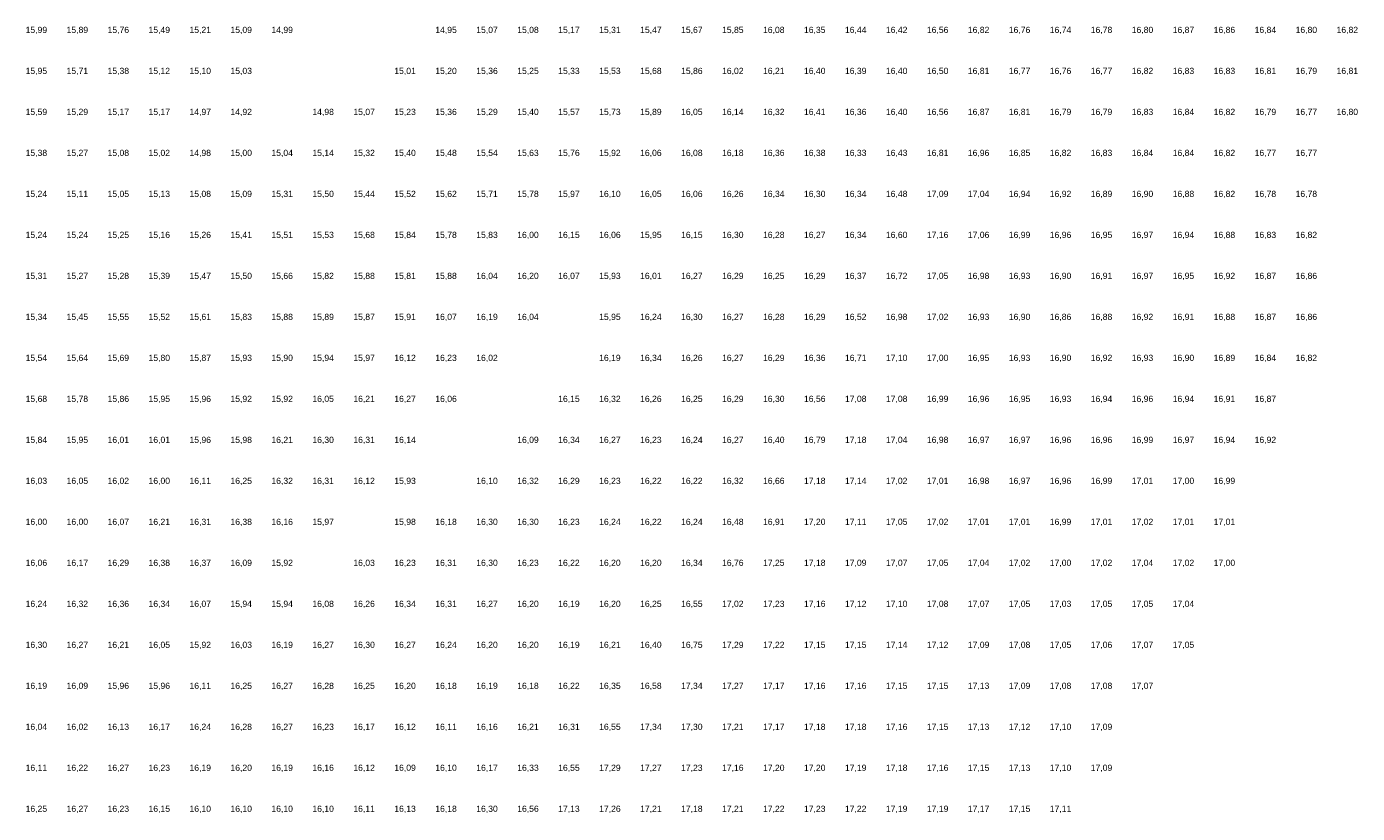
# Model space of a CAD drawing. Extents: x 198243 to 199107, y 361914 to 363516.
# Tile 4 of 17: x 198773 to 199097, y 362114 to 362306. Entities that reach past the tile are written whole.
import ezdxf
from ezdxf.enums import TextEntityAlignment as Align

# ---------------------------------------------------------------- set-up
doc = ezdxf.new("R2010")
doc.units = 0
doc.header["$MEASUREMENT"] = 0
doc.layers.add('rijk_10Anno', color=254, linetype='Continuous')
doc.styles.add('Arial', font='arial.ttf')

msp = doc.modelspace()

# ---------------------------------------------------------------- texts
at = {"layer": 'rijk_10Anno', "color": 254, "style": 'Arial'}
for s, p in [('15,99', (198775, 362303.82)), ('15,89', (198785, 362303.82)), ('15,76', (198795, 362303.82)), ('15,49', (198805, 362303.82)), ('15,21', (198815, 362303.82)), ('15,09', (198825, 362303.82)), ('14,99', (198835, 362303.82)), ('14,95', (198875, 362303.82)), ('15,07', (198885, 362303.82)), ('15,08', (198895, 362303.82)), ('15,17', (198905, 362303.82)), ('15,31', (198915, 362303.82)), ('15,47', (198925, 362303.82)), ('15,67', (198935, 362303.82)), ('15,85', (198945, 362303.82)), ('16,08', (198955, 362303.82)), ('16,35', (198965, 362303.82)), ('16,44', (198975, 362303.82)), ('16,42', (198985, 362303.82)), ('16,56', (198995, 362303.82)), ('16,82', (199005, 362303.82)), ('16,76', (199015, 362303.82)), ('16,74', (199025, 362303.82)), ('16,78', (199035, 362303.82)), ('16,80', (199045, 362303.82)), ('16,87', (199055, 362303.82)), ('16,86', (199065, 362303.82)), ('16,84', (199075, 362303.82)), ('16,80', (199085, 362303.82)), ('16,82', (199095, 362303.82)), ('15,95', (198775, 362293.82)), ('15,71', (198785, 362293.82)), ('15,38', (198795, 362293.82)), ('15,12', (198805, 362293.82)), ('15,10', (198815, 362293.82)), ('15,03', (198825, 362293.82)), ('15,01', (198865, 362293.82)), ('15,20', (198875, 362293.82)), ('15,36', (198885, 362293.82)), ('15,25', (198895, 362293.82)), ('15,33', (198905, 362293.82)), ('15,53', (198915, 362293.82)), ('15,68', (198925, 362293.82)), ('15,86', (198935, 362293.82)), ('16,02', (198945, 362293.82)), ('16,21', (198955, 362293.82)), ('16,40', (198965, 362293.82)), ('16,39', (198975, 362293.82)), ('16,40', (198985, 362293.82)), ('16,50', (198995, 362293.82)), ('16,81', (199005, 362293.82)), ('16,77', (199015, 362293.82)), ('16,76', (199025, 362293.82)), ('16,77', (199035, 362293.82)), ('16,82', (199045, 362293.82)), ('16,83', (199055, 362293.82)), ('16,83', (199065, 362293.82)), ('16,81', (199075, 362293.82)), ('16,79', (199085, 362293.82)), ('16,81', (199095, 362293.82)), ('15,59', (198775, 362283.82)), ('15,29', (198785, 362283.82)), ('15,17', (198795, 362283.82)), ('15,17', (198805, 362283.82)), ('14,97', (198815, 362283.82)), ('14,92', (198825, 362283.82)), ('14,98', (198845, 362283.82)), ('15,07', (198855, 362283.82)), ('15,23', (198865, 362283.82)), ('15,36', (198875, 362283.82)), ('15,29', (198885, 362283.82)), ('15,40', (198895, 362283.82)), ('15,57', (198905, 362283.82)), ('15,73', (198915, 362283.82)), ('15,89', (198925, 362283.82)), ('16,05', (198935, 362283.82)), ('16,14', (198945, 362283.82)), ('16,32', (198955, 362283.82)), ('16,41', (198965, 362283.82)), ('16,36', (198975, 362283.82)), ('16,40', (198985, 362283.82)), ('16,56', (198995, 362283.82)), ('16,87', (199005, 362283.82)), ('16,81', (199015, 362283.82)), ('16,79', (199025, 362283.82)), ('16,79', (199035, 362283.82)), ('16,83', (199045, 362283.82)), ('16,84', (199055, 362283.82)), ('16,82', (199065, 362283.82)), ('16,79', (199075, 362283.82)), ('16,77', (199085, 362283.82)), ('16,80', (199095, 362283.82)), ('15,38', (198775, 362273.82)), ('15,27', (198785, 362273.82)), ('15,08', (198795, 362273.82)), ('15,02', (198805, 362273.82)), ('14,98', (198815, 362273.82)), ('15,00', (198825, 362273.82)), ('15,04', (198835, 362273.82)), ('15,14', (198845, 362273.82)), ('15,32', (198855, 362273.82)), ('15,40', (198865, 362273.82)), ('15,48', (198875, 362273.82)), ('15,54', (198885, 362273.82)), ('15,63', (198895, 362273.82)), ('15,76', (198905, 362273.82)), ('15,92', (198915, 362273.82)), ('16,06', (198925, 362273.82)), ('16,08', (198935, 362273.82)), ('16,18', (198945, 362273.82)), ('16,36', (198955, 362273.82)), ('16,38', (198965, 362273.82)), ('16,33', (198975, 362273.82)), ('16,43', (198985, 362273.82)), ('16,81', (198995, 362273.82)), ('16,96', (199005, 362273.82)), ('16,85', (199015, 362273.82)), ('16,82', (199025, 362273.82)), ('16,83', (199035, 362273.82)), ('16,84', (199045, 362273.82)), ('16,84', (199055, 362273.82)), ('16,82', (199065, 362273.82)), ('16,77', (199075, 362273.82)), ('16,77', (199085, 362273.82)), ('15,24', (198775, 362263.82)), ('15,11', (198785, 362263.82)), ('15,05', (198795, 362263.82)), ('15,13', (198805, 362263.82)), ('15,08', (198815, 362263.82)), ('15,09', (198825, 362263.82)), ('15,31', (198835, 362263.82)), ('15,50', (198845, 362263.82)), ('15,44', (198855, 362263.82)), ('15,52', (198865, 362263.82)), ('15,62', (198875, 362263.82)), ('15,71', (198885, 362263.82)), ('15,78', (198895, 362263.82)), ('15,97', (198905, 362263.82)), ('16,10', (198915, 362263.82)), ('16,05', (198925, 362263.82)), ('16,06', (198935, 362263.82)), ('16,26', (198945, 362263.82)), ('16,34', (198955, 362263.82)), ('16,30', (198965, 362263.82)), ('16,34', (198975, 362263.82)), ('16,48', (198985, 362263.82)), ('17,09', (198995, 362263.82)), ('17,04', (199005, 362263.82)), ('16,94', (199015, 362263.82)), ('16,92', (199025, 362263.82)), ('16,89', (199035, 362263.82)), ('16,90', (199045, 362263.82)), ('16,88', (199055, 362263.82)), ('16,82', (199065, 362263.82)), ('16,78', (199075, 362263.82)), ('16,78', (199085, 362263.82)), ('15,24', (198775, 362253.82)), ('15,24', (198785, 362253.82)), ('15,25', (198795, 362253.82)), ('15,16', (198805, 362253.82)), ('15,26', (198815, 362253.82)), ('15,53', (198845, 362253.82)), ('15,68', (198855, 362253.82)), ('15,84', (198865, 362253.82)), ('15,78', (198875, 362253.82)), ('15,83', (198885, 362253.82)), ('16,00', (198895, 362253.82)), ('16,15', (198905, 362253.82)), ('16,06', (198915, 362253.82)), ('15,95', (198925, 362253.82)), ('16,15', (198935, 362253.82)), ('16,30', (198945, 362253.82)), ('16,28', (198955, 362253.82)), ('16,27', (198965, 362253.82)), ('16,34', (198975, 362253.82)), ('16,60', (198985, 362253.82)), ('17,16', (198995, 362253.82)), ('17,06', (199005, 362253.82)), ('16,99', (199015, 362253.82)), ('16,96', (199025, 362253.82)), ('16,95', (199035, 362253.82)), ('16,97', (199045, 362253.82)), ('16,94', (199055, 362253.82)), ('16,88', (199065, 362253.82)), ('16,83', (199075, 362253.82)), ('16,82', (199085, 362253.82)), ('15,41', (198825, 362253.82)), ('15,51', (198835, 362253.82)), ('15,31', (198775, 362243.82)), ('15,27', (198785, 362243.82)), ('15,28', (198795, 362243.82)), ('15,39', (198805, 362243.82)), ('15,47', (198815, 362243.82)), ('15,50', (198825, 362243.82)), ('15,66', (198835, 362243.82)), ('15,82', (198845, 362243.82)), ('15,88', (198855, 362243.82)), ('15,81', (198865, 362243.82)), ('15,88', (198875, 362243.82)), ('16,04', (198885, 362243.82)), ('16,20', (198895, 362243.82)), ('16,07', (198905, 362243.82)), ('15,93', (198915, 362243.82)), ('16,01', (198925, 362243.82)), ('16,27', (198935, 362243.82)), ('16,29', (198945, 362243.82)), ('16,25', (198955, 362243.82)), ('16,29', (198965, 362243.82)), ('16,37', (198975, 362243.82)), ('16,72', (198985, 362243.82)), ('17,05', (198995, 362243.82)), ('16,98', (199005, 362243.82)), ('16,93', (199015, 362243.82)), ('16,90', (199025, 362243.82)), ('16,91', (199035, 362243.82)), ('16,97', (199045, 362243.82)), ('16,95', (199055, 362243.82)), ('16,92', (199065, 362243.82)), ('16,87', (199075, 362243.82)), ('16,86', (199085, 362243.82)), ('15,34', (198775, 362233.82)), ('15,45', (198785, 362233.82)), ('15,55', (198795, 362233.82)), ('15,52', (198805, 362233.82)), ('15,61', (198815, 362233.82)), ('15,83', (198825, 362233.82)), ('15,88', (198835, 362233.82)), ('15,89', (198845, 362233.82)), ('15,87', (198855, 362233.82)), ('15,91', (198865, 362233.82)), ('16,07', (198875, 362233.82)), ('16,19', (198885, 362233.82)), ('16,04', (198895, 362233.82)), ('15,95', (198915, 362233.82)), ('16,24', (198925, 362233.82)), ('16,30', (198935, 362233.82)), ('16,27', (198945, 362233.82)), ('16,28', (198955, 362233.82)), ('16,29', (198965, 362233.82)), ('16,52', (198975, 362233.82)), ('16,98', (198985, 362233.82)), ('17,02', (198995, 362233.82)), ('16,93', (199005, 362233.82)), ('16,90', (199015, 362233.82)), ('16,86', (199025, 362233.82)), ('16,88', (199035, 362233.82)), ('16,92', (199045, 362233.82)), ('16,91', (199055, 362233.82)), ('16,88', (199065, 362233.82)), ('16,87', (199075, 362233.82)), ('16,86', (199085, 362233.82)), ('15,54', (198775, 362223.82)), ('15,64', (198785, 362223.82)), ('15,69', (198795, 362223.82)), ('15,80', (198805, 362223.82)), ('15,87', (198815, 362223.82)), ('15,93', (198825, 362223.82)), ('15,90', (198835, 362223.82)), ('15,94', (198845, 362223.82)), ('15,97', (198855, 362223.82)), ('16,12', (198865, 362223.82)), ('16,23', (198875, 362223.82)), ('16,02', (198885, 362223.82)), ('16,19', (198915, 362223.82)), ('16,34', (198925, 362223.82)), ('16,26', (198935, 362223.82)), ('16,27', (198945, 362223.82)), ('16,29', (198955, 362223.82)), ('16,36', (198965, 362223.82)), ('16,71', (198975, 362223.82)), ('17,10', (198985, 362223.82)), ('17,00', (198995, 362223.82)), ('16,95', (199005, 362223.82)), ('16,93', (199015, 362223.82)), ('16,90', (199025, 362223.82)), ('16,92', (199035, 362223.82)), ('16,93', (199045, 362223.82)), ('16,90', (199055, 362223.82)), ('16,89', (199065, 362223.82)), ('16,84', (199075, 362223.82)), ('16,82', (199085, 362223.82)), ('15,68', (198775, 362213.82)), ('15,78', (198785, 362213.82)), ('15,86', (198795, 362213.82)), ('15,95', (198805, 362213.82)), ('15,96', (198815, 362213.82)), ('15,92', (198825, 362213.82)), ('15,92', (198835, 362213.82)), ('16,05', (198845, 362213.82)), ('16,21', (198855, 362213.82)), ('16,27', (198865, 362213.82)), ('16,06', (198875, 362213.82)), ('16,15', (198905, 362213.82)), ('16,32', (198915, 362213.82)), ('16,26', (198925, 362213.82)), ('16,25', (198935, 362213.82)), ('16,29', (198945, 362213.82)), ('16,30', (198955, 362213.82)), ('16,56', (198965, 362213.82)), ('17,08', (198975, 362213.82)), ('17,08', (198985, 362213.82)), ('16,99', (198995, 362213.82)), ('16,96', (199005, 362213.82)), ('16,95', (199015, 362213.82)), ('16,93', (199025, 362213.82)), ('16,94', (199035, 362213.82)), ('16,96', (199045, 362213.82)), ('16,94', (199055, 362213.82)), ('16,91', (199065, 362213.82)), ('16,87', (199075, 362213.82)), ('15,84', (198775, 362203.82)), ('15,95', (198785, 362203.82)), ('16,01', (198795, 362203.82)), ('16,01', (198805, 362203.82)), ('15,96', (198815, 362203.82)), ('15,98', (198825, 362203.82)), ('16,21', (198835, 362203.82)), ('16,30', (198845, 362203.82)), ('16,31', (198855, 362203.82)), ('16,14', (198865, 362203.82)), ('16,09', (198895, 362203.82)), ('16,34', (198905, 362203.82)), ('16,27', (198915, 362203.82)), ('16,23', (198925, 362203.82)), ('16,24', (198935, 362203.82)), ('16,27', (198945, 362203.82)), ('16,40', (198955, 362203.82)), ('16,79', (198965, 362203.82)), ('17,18', (198975, 362203.82)), ('17,04', (198985, 362203.82)), ('16,98', (198995, 362203.82)), ('16,97', (199005, 362203.82)), ('16,97', (199015, 362203.82)), ('16,96', (199025, 362203.82)), ('16,96', (199035, 362203.82)), ('16,99', (199045, 362203.82)), ('16,97', (199055, 362203.82)), ('16,94', (199065, 362203.82)), ('16,92', (199075, 362203.82)), ('16,03', (198775, 362193.82)), ('16,05', (198785, 362193.82)), ('16,02', (198795, 362193.82)), ('16,00', (198805, 362193.82)), ('16,11', (198815, 362193.82)), ('16,25', (198825, 362193.82)), ('16,32', (198835, 362193.82)), ('16,31', (198845, 362193.82)), ('16,12', (198855, 362193.82)), ('15,93', (198865, 362193.82)), ('16,10', (198885, 362193.82)), ('16,32', (198895, 362193.82)), ('16,29', (198905, 362193.82)), ('16,23', (198915, 362193.82)), ('16,22', (198925, 362193.82)), ('16,22', (198935, 362193.82)), ('16,32', (198945, 362193.82)), ('16,66', (198955, 362193.82)), ('17,18', (198965, 362193.82)), ('17,14', (198975, 362193.82)), ('17,02', (198985, 362193.82)), ('17,01', (198995, 362193.82)), ('16,98', (199005, 362193.82)), ('16,97', (199015, 362193.82)), ('16,96', (199025, 362193.82)), ('16,99', (199035, 362193.82)), ('17,01', (199045, 362193.82)), ('17,00', (199055, 362193.82)), ('16,99', (199065, 362193.82)), ('16,00', (198775, 362183.82)), ('16,00', (198785, 362183.82)), ('16,07', (198795, 362183.82)), ('16,21', (198805, 362183.82)), ('16,31', (198815, 362183.82)), ('16,38', (198825, 362183.82)), ('16,16', (198835, 362183.82)), ('15,97', (198845, 362183.82)), ('15,98', (198865, 362183.82)), ('16,18', (198875, 362183.82)), ('16,30', (198885, 362183.82)), ('16,30', (198895, 362183.82)), ('16,23', (198905, 362183.82)), ('16,24', (198915, 362183.82)), ('16,22', (198925, 362183.82)), ('16,24', (198935, 362183.82)), ('16,48', (198945, 362183.82)), ('16,91', (198955, 362183.82)), ('17,20', (198965, 362183.82)), ('17,11', (198975, 362183.82)), ('17,05', (198985, 362183.82)), ('17,02', (198995, 362183.82)), ('17,01', (199005, 362183.82)), ('17,01', (199015, 362183.82)), ('16,99', (199025, 362183.82)), ('17,01', (199035, 362183.82)), ('17,02', (199045, 362183.82)), ('17,01', (199055, 362183.82)), ('17,01', (199065, 362183.82)), ('16,06', (198775, 362173.82)), ('16,17', (198785, 362173.82)), ('16,29', (198795, 362173.82)), ('16,38', (198805, 362173.82)), ('16,37', (198815, 362173.82)), ('16,09', (198825, 362173.82)), ('15,92', (198835, 362173.82)), ('16,03', (198855, 362173.82)), ('16,23', (198865, 362173.82)), ('16,31', (198875, 362173.82)), ('16,30', (198885, 362173.82)), ('16,23', (198895, 362173.82)), ('16,22', (198905, 362173.82)), ('16,20', (198915, 362173.82)), ('16,20', (198925, 362173.82)), ('16,34', (198935, 362173.82)), ('16,76', (198945, 362173.82)), ('17,25', (198955, 362173.82)), ('17,18', (198965, 362173.82)), ('17,09', (198975, 362173.82)), ('17,07', (198985, 362173.82)), ('17,05', (198995, 362173.82)), ('17,04', (199005, 362173.82)), ('17,02', (199015, 362173.82)), ('17,00', (199025, 362173.82)), ('17,02', (199035, 362173.82)), ('17,04', (199045, 362173.82)), ('17,02', (199055, 362173.82)), ('17,00', (199065, 362173.82)), ('16,24', (198775, 362163.82)), ('16,32', (198785, 362163.82)), ('16,36', (198795, 362163.82)), ('16,34', (198805, 362163.82)), ('16,07', (198815, 362163.82)), ('15,94', (198825, 362163.82)), ('15,94', (198835, 362163.82)), ('16,08', (198845, 362163.82)), ('16,26', (198855, 362163.82)), ('16,34', (198865, 362163.82)), ('16,31', (198875, 362163.82)), ('16,27', (198885, 362163.82)), ('16,20', (198895, 362163.82)), ('16,19', (198905, 362163.82)), ('16,20', (198915, 362163.82)), ('16,25', (198925, 362163.82)), ('16,55', (198935, 362163.82)), ('17,02', (198945, 362163.82)), ('17,23', (198955, 362163.82)), ('17,16', (198965, 362163.82)), ('17,12', (198975, 362163.82)), ('17,10', (198985, 362163.82)), ('17,08', (198995, 362163.82)), ('17,07', (199005, 362163.82)), ('17,05', (199015, 362163.82)), ('17,03', (199025, 362163.82)), ('17,05', (199035, 362163.82)), ('17,05', (199045, 362163.82)), ('17,04', (199055, 362163.82)), ('16,30', (198775, 362153.82)), ('16,27', (198785, 362153.82)), ('16,21', (198795, 362153.82)), ('16,05', (198805, 362153.82)), ('15,92', (198815, 362153.82)), ('16,03', (198825, 362153.82)), ('16,19', (198835, 362153.82)), ('16,27', (198845, 362153.82)), ('16,30', (198855, 362153.82)), ('16,27', (198865, 362153.82)), ('16,24', (198875, 362153.82)), ('16,20', (198885, 362153.82)), ('16,20', (198895, 362153.82)), ('16,19', (198905, 362153.82)), ('16,21', (198915, 362153.82)), ('16,40', (198925, 362153.82)), ('16,75', (198935, 362153.82)), ('17,29', (198945, 362153.82)), ('17,22', (198955, 362153.82)), ('17,15', (198965, 362153.82)), ('17,15', (198975, 362153.82)), ('17,14', (198985, 362153.82)), ('17,12', (198995, 362153.82)), ('17,09', (199005, 362153.82)), ('17,08', (199015, 362153.82)), ('17,05', (199025, 362153.82)), ('17,06', (199035, 362153.82)), ('17,07', (199045, 362153.82)), ('17,05', (199055, 362153.82)), ('16,19', (198775, 362143.82)), ('16,09', (198785, 362143.82)), ('15,96', (198795, 362143.82)), ('15,96', (198805, 362143.82)), ('16,11', (198815, 362143.82)), ('16,25', (198825, 362143.82)), ('16,27', (198835, 362143.82)), ('16,28', (198845, 362143.82)), ('16,25', (198855, 362143.82)), ('16,20', (198865, 362143.82)), ('16,18', (198875, 362143.82)), ('16,19', (198885, 362143.82)), ('16,18', (198895, 362143.82)), ('16,22', (198905, 362143.82)), ('16,35', (198915, 362143.82)), ('16,58', (198925, 362143.82)), ('17,34', (198935, 362143.82)), ('17,27', (198945, 362143.82)), ('17,17', (198955, 362143.82)), ('17,16', (198965, 362143.82)), ('17,16', (198975, 362143.82)), ('17,15', (198985, 362143.82)), ('17,15', (198995, 362143.82)), ('17,13', (199005, 362143.82)), ('17,09', (199015, 362143.82)), ('17,08', (199025, 362143.82)), ('17,08', (199035, 362143.82)), ('17,07', (199045, 362143.82)), ('16,04', (198775, 362133.82)), ('16,02', (198785, 362133.82)), ('16,13', (198795, 362133.82)), ('16,17', (198805, 362133.82)), ('16,24', (198815, 362133.82)), ('16,28', (198825, 362133.82)), ('16,27', (198835, 362133.82)), ('16,23', (198845, 362133.82)), ('16,17', (198855, 362133.82)), ('16,12', (198865, 362133.82)), ('16,11', (198875, 362133.82)), ('16,16', (198885, 362133.82)), ('16,21', (198895, 362133.82)), ('16,31', (198905, 362133.82)), ('16,55', (198915, 362133.82)), ('17,34', (198925, 362133.82)), ('17,30', (198935, 362133.82)), ('17,21', (198945, 362133.82)), ('17,17', (198955, 362133.82)), ('17,18', (198965, 362133.82)), ('17,18', (198975, 362133.82)), ('17,16', (198985, 362133.82)), ('17,15', (198995, 362133.82)), ('17,13', (199005, 362133.82)), ('17,12', (199015, 362133.82)), ('17,10', (199025, 362133.82)), ('17,09', (199035, 362133.82)), ('16,11', (198775, 362123.82)), ('16,22', (198785, 362123.82)), ('16,27', (198795, 362123.82)), ('16,23', (198805, 362123.82)), ('16,19', (198815, 362123.82)), ('16,20', (198825, 362123.82)), ('16,19', (198835, 362123.82)), ('16,16', (198845, 362123.82)), ('16,12', (198855, 362123.82)), ('16,09', (198865, 362123.82)), ('16,10', (198875, 362123.82)), ('16,17', (198885, 362123.82)), ('16,33', (198895, 362123.82)), ('16,55', (198905, 362123.82)), ('17,29', (198915, 362123.82)), ('17,27', (198925, 362123.82)), ('17,23', (198935, 362123.82)), ('17,16', (198945, 362123.82)), ('17,20', (198955, 362123.82)), ('17,20', (198965, 362123.82)), ('17,19', (198975, 362123.82)), ('17,18', (198985, 362123.82)), ('17,16', (198995, 362123.82)), ('17,15', (199005, 362123.82)), ('17,13', (199015, 362123.82)), ('17,10', (199025, 362123.82)), ('17,09', (199035, 362123.82)), ('16,25', (198775, 362113.82)), ('16,27', (198785, 362113.82)), ('16,23', (198795, 362113.82)), ('16,15', (198805, 362113.82)), ('16,10', (198815, 362113.82)), ('16,10', (198825, 362113.82)), ('16,10', (198835, 362113.82)), ('16,10', (198845, 362113.82)), ('16,11', (198855, 362113.82)), ('16,13', (198865, 362113.82)), ('16,18', (198875, 362113.82)), ('16,30', (198885, 362113.82)), ('16,56', (198895, 362113.82)), ('17,13', (198905, 362113.82)), ('17,26', (198915, 362113.82)), ('17,21', (198925, 362113.82)), ('17,18', (198935, 362113.82)), ('17,21', (198945, 362113.82)), ('17,22', (198955, 362113.82)), ('17,23', (198965, 362113.82)), ('17,22', (198975, 362113.82)), ('17,19', (198985, 362113.82)), ('17,19', (198995, 362113.82)), ('17,17', (199005, 362113.82)), ('17,15', (199015, 362113.82)), ('17,11', (199025, 362113.82))]:
    msp.add_text(s, height=1.503, dxfattribs=at).set_placement(p, align=Align.BOTTOM_CENTER)

doc.saveas('drawing.dxf')
